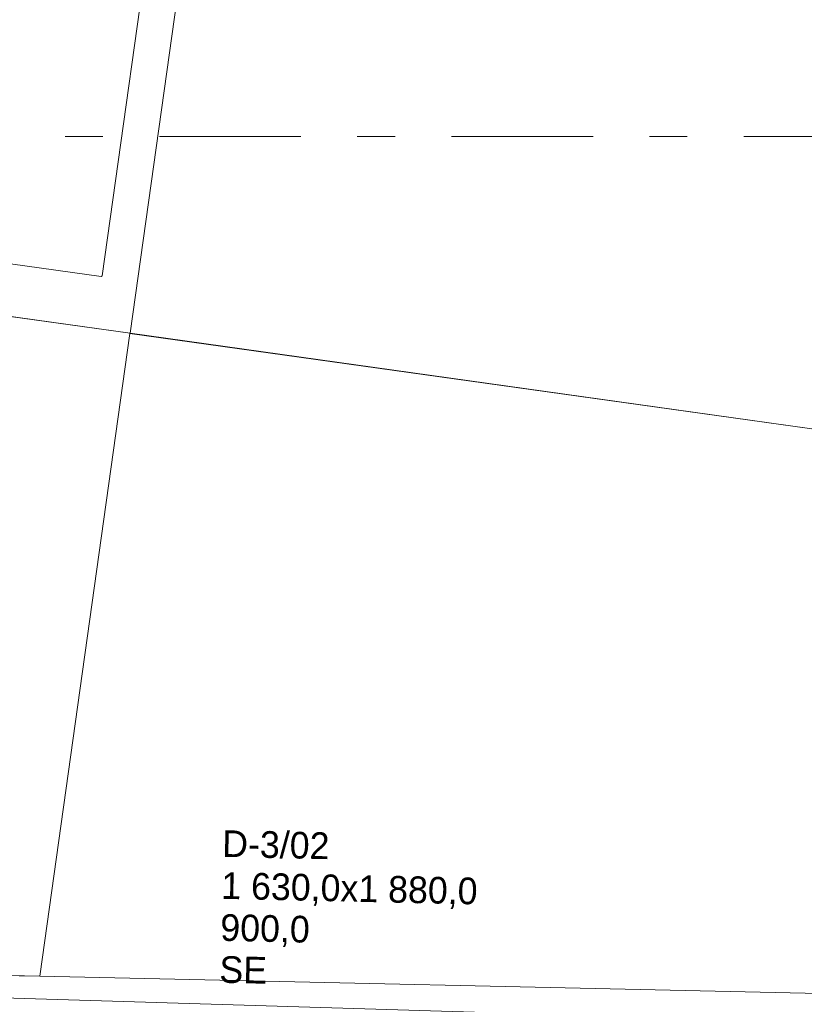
# Model space of a CAD drawing. Header units: millimetres. Extents: x 74467 to 235410, y -65 to 114857.
# Tile 149 of 256: x 115969 to 118905, y 67996 to 71684. Entities that reach past the tile are written whole.
import ezdxf
from ezdxf.enums import TextEntityAlignment as Align

# ---------------------------------------------------------------- set-up
doc = ezdxf.new("R2010")
doc.units = ezdxf.units.MM
doc.header["$MEASUREMENT"] = 0
doc.linetypes.add('Katkend topelt', pattern=[1093.611073, 529.166651, -211.666656, 141.111112, -211.666656])
doc.linetypes.add('Wipeout_Contour', pattern=[1000, 0, -1000])
for name, color, linetype in [('00 Kunstikonkursi LÜ jaoks asendi 2D', 7, 'Continuous'), ('00 Teljed.AR', 7, 'Continuous'), ('1232 Välisseinad.VANA', 7, 'Continuous'), ('Akna tähis', 7, 'Continuous')]:
    doc.layers.add(name, color=color, linetype=linetype)
doc.styles.add('GENERATED_STYLE_1', font='txt')
doc.styles.add('GENERATED_STYLE_3', font='txt')

# ---------------------------------------------------------------- blocks, each defined once
blk = doc.blocks.new('Window Stamp 24')
at = {"layer": 'Akna tähis', "color": 7, "lineweight": 13, "style": 'GENERATED_STYLE_1'}
for tag, p in [('AC_WIDO_ID', (-447.2, -926.8)), ('AC_WIDO_A_SIZE', (-447.2, -1083.9)), ('AC_SILL_TO_ANCHOR_LEVEL', (-447.2, -1241)), ('DUMMY_233', (-447.2, -1398.2))]:
    blk.add_attdef(tag, text='', height=100, dxfattribs=at).set_placement(p, align=Align.TOP_LEFT)
blk = doc.blocks.new('Wall_870_1', base_point=(121462.5, 67838))
at = {"layer": 'Akna tähis', "color": 5, "lineweight": 13}
ref = blk.add_blockref('Window Stamp 24', (117157.1, 67383), dxfattribs=dict(at, rotation=178.7345302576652))
ref.add_attrib('AC_WIDO_ID', 'D-3/02', dxfattribs={"color": 7, "lineweight": 13, "height": 100, "rotation": 358.7345, "style": 'GENERATED_STYLE_1'}).set_placement((116727.9, 68648.5), align=Align.TOP_LEFT)
ref.add_attrib('AC_WIDO_A_SIZE', '1\xa0630,0x1\xa0880,0', dxfattribs={"color": 7, "lineweight": 13, "height": 100, "rotation": 358.7345, "style": 'GENERATED_STYLE_1'}).set_placement((116724.4, 68491.4), align=Align.TOP_LEFT)
ref.add_attrib('AC_SILL_TO_ANCHOR_LEVEL', '900,0', dxfattribs={"color": 7, "lineweight": 13, "height": 100, "rotation": 358.7345, "style": 'GENERATED_STYLE_1'}).set_placement((116720.9, 68334.3), align=Align.TOP_LEFT)
ref.add_attrib('DUMMY_233', 'SE', dxfattribs={"color": 7, "lineweight": 13, "height": 100, "rotation": 358.7345, "style": 'GENERATED_STYLE_1'}).set_placement((116717.5, 68177.2), align=Align.TOP_LEFT)
blk = doc.blocks.new('Standard grid marker_7')
at = {"layer": '00 Teljed.AR', "color": 252, "linetype": 'Katkend topelt', "lineweight": 13, "true_color": 0x8c8d8c}
blk.add_line((1179.4, 0), (38064.5, 0), dxfattribs=at)
at = {"layer": '00 Teljed.AR', "color": 252, "lineweight": 13, "true_color": 0x8c8d8c, "style": 'GENERATED_STYLE_3'}
for tag, p in [('AC_MarkerText_1_0', (-200, -191.4)), ('AC_MarkerText_1_1', (39443.9, -191.4))]:
    blk.add_attdef(tag, text='', height=200, rotation=180, dxfattribs=at).set_placement(p, align=Align.TOP_CENTER)

msp = doc.modelspace()

# ---------------------------------------------------------------- wipeouts: each hides what was drawn before it
at = {"color": 254, "linetype": 'Wipeout_Contour', "lineweight": 0, "ltscale": 1079437.669537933}
msp.add_wipeout([(97704, 70132.8), (98144.5, 70071.1), (100635.8, 87858.8), (121333.8, 84960), (118963.7, 68037.1), (119411.7, 68027.3), (121836.4, 85338.7), (100257, 88361.1)], dxfattribs=at).dxf.layer = '00 Kunstikonkursi LÜ jaoks asendi 2D'

# ---------------------------------------------------------------- next in the draw order: wipeouts: each hides what was drawn before it
at = {"color": 254, "linetype": 'Wipeout_Contour', "lineweight": 0, "ltscale": 543537.228552}
msp.add_wipeout([(113827.1, 73896.4), (113411, 70925.4), (116381.9, 70509.3), (116798.1, 73480.2)], dxfattribs=at).dxf.layer = '00 Kunstikonkursi LÜ jaoks asendi 2D'

# ---------------------------------------------------------------- next in the draw order: linework, layer by layer
at = {"layer": '00 Kunstikonkursi LÜ jaoks asendi 2D', "color": 63, "linetype": 'Continuous', "lineweight": 13, "true_color": 0xbcc992}
for p, q in [((116381.9, 70509.3), (116798.1, 73480.2)), ((113411, 70925.4), (116381.9, 70509.3))]:
    msp.add_line(p, q, dxfattribs=at)

# ---------------------------------------------------------------- next in the draw order: wipeouts: each hides what was drawn before it
at = {"color": 254, "linetype": 'Wipeout_Contour', "lineweight": 0, "ltscale": 808526.359558}
msp.add_wipeout([(113411, 70925.4), (113024, 68167.7), (116044.3, 68101.3), (116381.5, 70508.9), (116382, 70508.8), (116382, 70509.2)], dxfattribs=at).dxf.layer = '00 Kunstikonkursi LÜ jaoks asendi 2D'

# ---------------------------------------------------------------- next in the draw order: linework, layer by layer
at = {"layer": '00 Kunstikonkursi LÜ jaoks asendi 2D', "color": 63, "linetype": 'Continuous', "lineweight": 13, "true_color": 0xbcc992}
for p, q in [((116382, 70509.2), (113411, 70925.4)), ((116044.3, 68101.3), (116381.5, 70508.9)), ((116381.5, 70508.9), (116382, 70508.8)), ((116382, 70508.8), (116382, 70509.2)), ((113024, 68167.7), (116044.3, 68101.3))]:
    msp.add_line(p, q, dxfattribs=at)
at = {"layer": '00 Kunstikonkursi LÜ jaoks asendi 2D', "color": 7, "linetype": 'Continuous', "lineweight": 13, "flags": 128}
msp.add_lwpolyline([(113411, 70925.4), (113024, 68167.7), (116044.3, 68101.3), (116381.5, 70508.9), (116382, 70508.8), (116382, 70509.2)], close=True, dxfattribs=at)

# ---------------------------------------------------------------- next in the draw order: wipeouts: each hides what was drawn before it
at = {"color": 254, "linetype": 'Wipeout_Contour', "lineweight": 0, "ltscale": 546004.793956}
msp.add_wipeout([(116381.5, 70508.9), (116044.3, 68101.3), (118963.7, 68037.1), (119253.5, 70106.6)], dxfattribs=at).dxf.layer = '00 Kunstikonkursi LÜ jaoks asendi 2D'

# ---------------------------------------------------------------- next in the draw order: linework, layer by layer
at = {"layer": '00 Kunstikonkursi LÜ jaoks asendi 2D', "color": 63, "linetype": 'Continuous', "lineweight": 13, "true_color": 0xbcc992}
for p, q in [((116381.5, 70508.9), (116044.3, 68101.3)), ((119253.5, 70106.6), (116381.5, 70508.9)), ((116044.3, 68101.3), (118963.7, 68037.1))]:
    msp.add_line(p, q, dxfattribs=at)
at = {"layer": '00 Kunstikonkursi LÜ jaoks asendi 2D', "color": 7, "linetype": 'Continuous', "lineweight": 13, "flags": 128}
msp.add_lwpolyline([(139640.4, 67681.9), (121180.2, 68000.7), (121160.5, 67860.6), (111756.5, 68146.9), (111701.4, 66296.5), (110188.7, 66348.1), (110088, 66347.4), (109886.9, 66335.8), (109686.6, 66314.1), (109487.7, 66282.3), (109290.7, 66240.7), (109095.9, 66189.1), (108904.1, 66127.9), (108846.9, 66106.2), (108774.2, 66071.6), (108633.3, 65993.6), (108497.6, 65907), (108367.6, 65812.1), (108243.7, 65709.3), (108126.4, 65599.1), (108016.3, 65481.7), (107913.6, 65357.7)], dxfattribs=at)

# ---------------------------------------------------------------- next in the draw order: block references
at = {"layer": '1232 Välisseinad.VANA', "color": 7, "lineweight": 15}
msp.add_blockref('Wall_870_1', (121462.5, 67838), dxfattribs=at)

# ---------------------------------------------------------------- next in the draw order: wipeouts: each hides what was drawn before it
at = {"color": 254, "linetype": 'Wipeout_Contour', "lineweight": 0, "ltscale": 552615.626611}
msp.add_wipeout([(119253.5, 70106.7), (119669.4, 73076.2), (116798.1, 73479.8), (116382, 70509.2)], dxfattribs=at).dxf.layer = '00 Kunstikonkursi LÜ jaoks asendi 2D'

# ---------------------------------------------------------------- next in the draw order: linework, layer by layer
at = {"layer": '00 Kunstikonkursi LÜ jaoks asendi 2D', "color": 63, "linetype": 'Continuous', "lineweight": 13, "true_color": 0xbcc992}
for p, q in [((116798.1, 73479.8), (116382, 70509.2)), ((116382, 70509.2), (119253.5, 70106.7))]:
    msp.add_line(p, q, dxfattribs=at)
at = {"layer": '00 Kunstikonkursi LÜ jaoks asendi 2D', "color": 7, "linetype": 'Continuous', "lineweight": 13, "flags": 128}
msp.add_lwpolyline([(113566.5, 71100.6), (113564, 71104), (113774.5, 72608.3), (113777.9, 72610.9), (116485.5, 72232), (116488, 72228.6), (116277.6, 70724.3), (116274.2, 70721.7)], close=True, dxfattribs=at)

# ---------------------------------------------------------------- next in the draw order: block references
at = {"layer": '00 Teljed.AR', "color": 7, "linetype": 'Continuous', "lineweight": 13, "zscale": 1000, "rotation": 180}
msp.add_blockref('Standard grid marker_7', (144446.7, 71245.9), dxfattribs=at)

doc.saveas('drawing.dxf')
